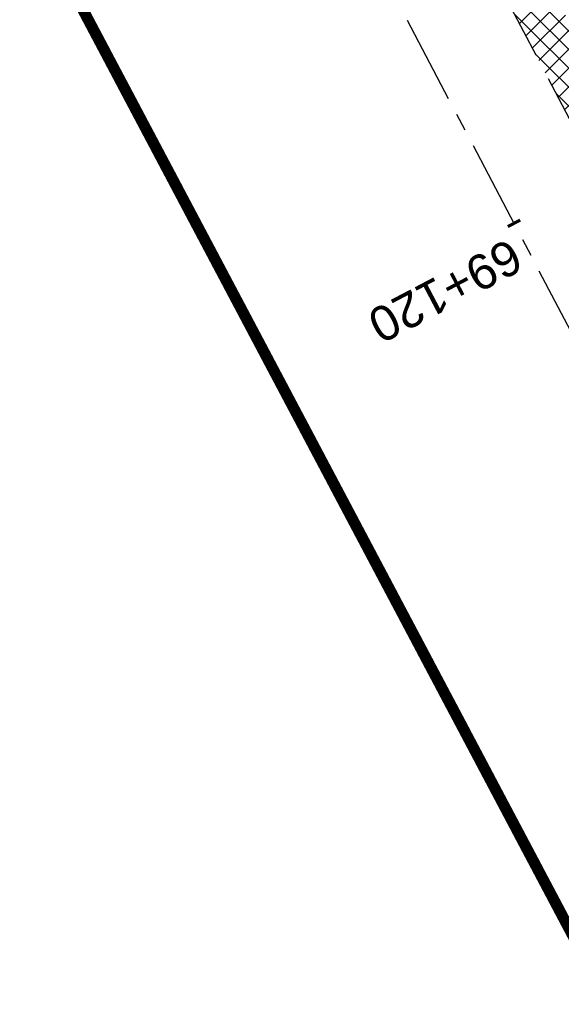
# Model space of a CAD drawing. Header units: metres. Extents: x 7529682 to 7533711, y 5721195 to 5727842.
# Tile 53 of 232: x 7530920 to 7530939, y 5725435 to 5725470. Entities that reach past the tile are written whole.
import ezdxf

# ---------------------------------------------------------------- set-up
doc = ezdxf.new("R2010")
doc.units = ezdxf.units.M
for name, pattern in [('817-dzialki-09-05-04$0$HIDDEN', [0.375, 0.25, -0.125]), ('ACAD_ISO05W100', [33, 24, -3, 0, -3, 0, -3]), ('CENTER', [50.800000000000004, 31.75, -6.35, 6.35, -6.35]), ('HIDDEN', [9.524999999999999, 6.35, -3.175])]:
    doc.linetypes.add(name, pattern=pattern)
doc.layers.add('C-DROGI-SYTUACJA-ETYKIETY', color=7, linetype='Continuous')
doc.layers.add('D-hatch-pobocza', color=131, linetype='Continuous')
for name, color, linetype, lineweight in [('D-krawędzie', 3, 'Continuous', 30), ('D-oś', 10, 'CENTER', 30), ('D-pas-drogowy', 7, 'ACAD_ISO05W100', 50)]:
    doc.layers.add(name, color=color, linetype=linetype, lineweight=lineweight)
doc.layers.add('D-LR-etap-III', color=7, linetype='817-dzialki-09-05-04$0$HIDDEN', lineweight=50, true_color=0x00008f)
doc.styles.get("Standard").update_dxf_attribs({"font": 'arial.ttf'})

# ---------------------------------------------------------------- blocks, each defined once
blk = doc.blocks.new('AeccTickLine')
at = {"color": 0, "linetype": 'ByBlock', "lineweight": -2}
blk.add_line((0, 1), (-3.673819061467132e-16, -1), dxfattribs=at)

msp = doc.modelspace()

# ---------------------------------------------------------------- hatches: boundary and pattern name
at = {"layer": 'D-hatch-pobocza'}
h = msp.add_hatch(dxfattribs=at)
h.set_pattern_fill('ANSI37', color=256, scale=0.15, style=0)
h.set_pattern_definition([(45, (0, 0), (-0.3367596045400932, 0.3367596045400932), []), (135, (0, 0), (-0.3367596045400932, -0.3367596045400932), [])])
h.paths.add_polyline_path([(7531057.009999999, 5725246.72), (7531044.19, 5725271.11), (7531030.969999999, 5725296.42), (7531019.37, 5725318.31), (7531007.54, 5725340.71), (7530994.469999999, 5725365.47), (7530982.58, 5725387.65), (7530971.809999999, 5725408.22), (7530959.96, 5725430.76), (7530944.54, 5725460.14), (7530935.92, 5725477.07), (7530923.099999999, 5725500.31), (7530908, 5725529.49), (7530889.658288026, 5725563.375066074), (7530889.585888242, 5725561.256865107), (7530918.171722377, 5725507.178125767), (7530950.162943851, 5725446.305402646), (7530993.419108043, 5725364.264712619), (7531022.766433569, 5725308.719304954), (7531053.80955549, 5725249.872416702), (7531081.165622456, 5725197.874670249), (7531103.902359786, 5725154.540603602), (7531128.123220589, 5725108.448161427), (7531149.321390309, 5725068.209396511), (7531151.44, 5725067.36), (7531152.004139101, 5725067.286014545), (7531141.2, 5725086.69), (7531129.87, 5725108.78), (7531118.46, 5725130.11), (7531107.389999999, 5725151.39), (7531095.36, 5725174.01), (7531083.61, 5725196.49), (7531071.559999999, 5725218.8)])

# ---------------------------------------------------------------- linework, layer by layer
at = {"layer": 'D-krawędzie', "linetype": 'HIDDEN', "ltscale": 0.3, "flags": 128}
msp.add_lwpolyline([(7530572.009999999, 5726166.06), (7530620.380949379, 5726072.761487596), (7530641.555222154, 5726032.007915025), (7530660.960861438, 5725995.070069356), (7530689.128213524, 5725941.540167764), (7530707.335918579, 5725907.031820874), (7530725.255781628, 5725873.092686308), (7530743.969545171, 5725837.653904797), (7530770.526708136, 5725787.119408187), (7530787.864146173, 5725754.266918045), (7530809.897571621, 5725712.541613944), (7530824.739035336, 5725684.389287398), (7530840.856259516, 5725653.693092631), (7530860.675070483, 5725616.154465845), (7530865.283000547, 5725607.394015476), (7530878.050274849, 5725583.079962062), (7530918.171722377, 5725507.178125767), (7530950.162943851, 5725446.305402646), (7530993.419108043, 5725364.264712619), (7531022.766433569, 5725308.719304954), (7531053.80955549, 5725249.872416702), (7531081.165622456, 5725197.874670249), (7531103.902359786, 5725154.540603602), (7531128.123220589, 5725108.448161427), (7531149.3, 5725068.249999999), (7531167.380094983, 5725033.766927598), (7531197.164745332, 5724976.987689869), (7531228.151004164, 5724918.034426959), (7531253.152837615, 5724870.491119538), (7531286.7961686, 5724806.653565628), (7531306.739858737, 5724768.664832), (7531335.094443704, 5724714.652299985), (7531357.3191504, 5724672.438740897), (7531373.644908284, 5724641.454376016), (7531392.161870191, 5724605.998675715), (7531418.480331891, 5724555.852756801), (7531439.726902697, 5724515.582472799), (7531468.399107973, 5724461.077223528), (7531491.782023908, 5724416.527754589), (7531531.990296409, 5724339.832565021), (7531557.226635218, 5724291.658956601), (7531569.851546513, 5724267.577443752), (7531591.375556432, 5724226.547822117), (7531610.003879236, 5724191.103071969), (7531616.882991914, 5724177.998849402), (7531629.984986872, 5724153.025496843), (7531641.006768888, 5724132.021778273), (7531664.906257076, 5724087.616922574), (7531677.64401952, 5724064.785715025), (7531683.112433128, 5724054.988140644), (7531686.752875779, 5724048.180044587), (7531695.447538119, 5724031.696667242), (7531703.748818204, 5724015.917210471), (7531709.214143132, 5724005.513965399), (7531719.388607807, 5723986.14687362), (7531726.295217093, 5723973.000144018), (7531732.740794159, 5723960.735633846), (7531735.13, 5723956.19)], dxfattribs=at)
at = {"layer": 'D-LR-etap-III', "ltscale": 10, "flags": 128}
msp.add_lwpolyline([(7531750.474471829, 5723895.103125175, 0.4, 0.4, 0), (7531750.505, 5723895.13, 0.4, 0.4, 0), (7531682.71, 5724022.92, 0.4, 0.4, 0), (7531619.177023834, 5724147.203692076, 0.4, 0.4, 0), (7531592.308960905, 5724198.48863389, 0.4, 0.4, 0), (7531553.263875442, 5724272.918564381, 0.4, 0.4, 0), (7531504.019999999, 5724366.79, 0.4, 0.4, 0), (7531482.09, 5724407.62, 0.4, 0.4, 0), (7531412.350402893, 5724541.182759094, 0.4, 0.4, 0), (7531388.463669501, 5724586.929768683, 0.4, 0.4, 0), (7531345.12, 5724669.94, 0.4, 0.4, 0), (7531127.66, 5725081.67, 0.4, 0.4, 0), (7531059.253139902, 5725211.040795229, 0.4, 0.4, 0), (7531008.007244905, 5725307.953830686, 0.4, 0.4, 0), (7530964.181635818, 5725390.835555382, 0.4, 0.4, 0), (7530914.557354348, 5725484.683561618, 0.4, 0.4, 0), (7530865.243241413, 5725577.493975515, 0.4, 0.4, 0), (7530840.085257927, 5725624.058651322, 0.4, 0.4, 0), (7530802.559525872, 5725694.924584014, 0.4, 0.4, 0), (7530755.54, 5725787.51, 0.4, 0.4, 0), (7530708.717810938, 5725876.303221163, 0.4, 0.4, 0), (7530695.12, 5725902.09, 0.4, 0.4, 0), (7530642.91397006, 5726001.07839487, 0.4, 0.4, 0), (7530634.934723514, 5726016.146615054, 0.4, 0.4, 0), (7530610.820000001, 5726061.929999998, 0.4, 0.4, 0), (7530610.820000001, 5726061.929999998, 0.4, 0.4, 0), (7530607.21, 5726063.51, 0.4, 0.4, 0), (7530597.42, 5726080.68, 0.4, 0.4, 0), (7530591.16, 5726088.44, 0.4, 0.4, 0), (7530581.28, 5726107.21, 0.4, 0.4, 0), (7530571.29, 5726130.56, 0.4, 0.4, 0), (7530549.554994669, 5726171.527317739, 0.4, 0.4, 0), (7530531.014309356, 5726206.473807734, 0.4, 0.4, 0), (7530516.461208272, 5726236.016618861, 0.4, 0.4, 0), (7530500.798929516, 5726266.141265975, 0.4, 0.4, 0), (7530491.349999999, 5726283.94, 0.4, 0.4, 0), (7530482.4, 5726303.41, 0.4, 0.4, 0), (7530482.4, 5726303.41, 0.4, 0.4, 0), (7530450.41, 5726357.28, 0.4, 0.4, 0), (7530397.759396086, 5726458.499907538, 0.4, 0.4, 0), (7530334.707815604, 5726583.664702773, 0.4, 0.4, 0), (7530303.939274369, 5726645.167943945, 0.4, 0.4, 0), (7530300.509779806, 5726651.777515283, 0.4, 0.4, 0), (7530289.213532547, 5726671.966724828, 0.4, 0.4, 0), (7530281.54, 5726685.57, 0.4, 0.4, 0), (7530261.37085633, 5726724.163374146, 0.4, 0.4, 0), (7530254.03, 5726738.21, 0.4, 0.4, 0), (7530197.219999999, 5726845.06, 0.4, 0.4, 0), (7530194.71, 5726849.15, 0.4, 0.4, 0), (7530195.92, 5726850.75, 0.4, 0.4, 0), (7530170.546669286, 5726892.961489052, 0.4, 0.4, 0), (7530143.174718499, 5726945.065838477, 0.4, 0.4, 0), (7530105.059999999, 5727018.32, 0.4, 0.4, 0), (7530100.059999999, 5727027.16, 0.4, 0.4, 0), (7530062.318670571, 5727099.625398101, 0.4, 0.4, 0), (7530015.378537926, 5727189.420463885, 0.4, 0.4, 0), (7529983.207960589, 5727250.206596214, 0.4, 0.4, 0), (7529953.284293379, 5727306.74720398, 0.4, 0.4, 0), (7529900.67053443, 5727406.15903814, 0.4, 0.4, 0), (7529890.630239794, 5727425.131178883, 0.4, 0.4, 0), (7529875.155383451, 5727454.426350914, 0.4, 0.4, 0), (7529857.560096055, 5727487.787346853, 0.4, 0.4, 0), (7529835.194401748, 5727530.19312405, 0.4, 0.4, 0), (7529811.740544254, 5727574.662079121, 0.4, 0.4, 0), (7529792.101859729, 5727611.922638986, 0.4, 0.4, 0), (7529768.066117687, 5727657.469613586, 0.4, 0.4, 0), (7529755.210566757, 5727682.131373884, 0.4, 0.4, 0), (7529753.309999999, 5727681.13, 0.4, 0.4, 0), (7529739.21, 5727707.77, 0.4, 0.4, 0), (7529735.394745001, 5727711.251990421, 0.4, 0.4, 0), (7529725.42, 5727730.2, 0.4, 0.4, 0), (7529723.55, 5727729.88, 0.4, 0.4, 0), (7529695.566668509, 5727782.932080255, 0.4, 0.4, 0), (7529717.67971874, 5727794.024357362, 0.4, 0.4, 0), (7529736.274870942, 5727758.647400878, 0.4, 0.4, 0), (7529736.274870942, 5727758.647400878, 0.4, 0.4, 0), (7529744.511003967, 5727750.406106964, 0.4, 0.4, 0), (7529744.511003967, 5727750.406106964, 0.4, 0.4, 0), (7529750.282568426, 5727738.549848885, 0.4, 0.4, 0), (7529777.108510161, 5727687.569424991, 0.4, 0.4, 0), (7529796.51537536, 5727651.329932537, 0.4, 0.4, 0), (7529814.937945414, 5727616.793170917, 0.4, 0.4, 0), (7529839.006722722, 5727572.303976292, 0.4, 0.4, 0), (7529860.617626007, 5727532.509108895, 0.4, 0.4, 0), (7529882.348967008, 5727491.504261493, 0.4, 0.4, 0), (7529904.865139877, 5727449.096370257, 0.4, 0.4, 0), (7529920.747384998, 5727418.884773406, 0.4, 0.4, 0), (7529946.676504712, 5727368.547487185, 0.4, 0.4, 0), (7529972.024701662, 5727320.573310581, 0.4, 0.4, 0), (7529987.740014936, 5727290.153392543, 0.4, 0.4, 0), (7529996.497385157, 5727273.661630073, 0.4, 0.4, 0), (7530017.541471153, 5727234.202689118, 0.4, 0.4, 0), (7530033.053657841, 5727204.864166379, 0.4, 0.4, 0), (7530051.622983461, 5727170.222745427, 0.4, 0.4, 0), (7530069.276612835, 5727137.015751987, 0.4, 0.4, 0), (7530089.385386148, 5727097.533639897, 0.4, 0.4, 0), (7530109.712512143, 5727060.746615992, 0.4, 0.4, 0), (7530136.769722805, 5727011.640131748, 0.4, 0.4, 0), (7530162.446686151, 5726962.743777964, 0.4, 0.4, 0), (7530187.674104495, 5726916.992101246, 0.4, 0.4, 0), (7530207.820739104, 5726879.335323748, 0.4, 0.4, 0), (7530230.625609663, 5726834.518686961, 0.4, 0.4, 0), (7530262.288093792, 5726776.61832811, 0.4, 0.4, 0), (7530277.509672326, 5726760.213143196, 0.4, 0.4, 0), (7530286.036865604, 5726744.106684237, 0.4, 0.4, 0), (7530288.097472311, 5726735.884066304, 0.4, 0.4, 0), (7530290.393870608, 5726725.046963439, 0.4, 0.4, 0), (7530296.17664807, 5726713.582980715, 0.4, 0.4, 0), (7530302.726195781, 5726701.18226779, 0.4, 0.4, 0), (7530325.685047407, 5726657.466383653, 0.4, 0.4, 0), (7530343.243978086, 5726623.648592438, 0.4, 0.4, 0), (7530360.229820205, 5726591.746871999, 0.4, 0.4, 0), (7530383.20855044, 5726548.059469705, 0.4, 0.4, 0), (7530406.017875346, 5726503.605514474, 0.4, 0.4, 0), (7530427.464919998, 5726462.620289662, 0.4, 0.4, 0), (7530447.9278544, 5726424.388014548, 0.4, 0.4, 0), (7530471.126878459, 5726379.920667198, 0.4, 0.4, 0), (7530490.501003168, 5726343.033350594, 0.4, 0.4, 0), (7530509.499458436, 5726306.733076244, 0.4, 0.4, 0), (7530529.890269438, 5726267.244072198, 0.4, 0.4, 0), (7530543.852446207, 5726238.990319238, 0.4, 0.4, 0), (7530554.808897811, 5726218.943990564, 0.4, 0.4, 0), (7530559.027108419, 5726212.223286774, 0.4, 0.4, 0), (7530563.060988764, 5726206.409670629, 0.4, 0.4, 0), (7530566.93354971, 5726200.463543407, 0.4, 0.4, 0), (7530569.771022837, 5726194.901501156, 0.4, 0.4, 0), (7530571.47319415, 5726191.282350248, 0.4, 0.4, 0), (7530572.839142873, 5726188.024533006, 0.4, 0.4, 0), (7530575.295071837, 5726182.034664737, 0.4, 0.4, 0), (7530579.736851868, 5726173.306070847, 0.4, 0.4, 0), (7530583.3, 5726167.41, 0.4, 0.4, 0), (7530593.4, 5726163.33, 0.4, 0.4, 0), (7530598.618375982, 5726155.264489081, 0.4, 0.4, 0), (7530608.258304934, 5726140.497132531, 0.4, 0.4, 0), (7530603.269999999, 5726136.83, 0.4, 0.4, 0), (7530606.53, 5726131.84, 0.4, 0.4, 0), (7530604.239057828, 5726124.21679044, 0.4, 0.4, 0), (7530605.847136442, 5726121.630127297, 0.4, 0.4, 0), (7530608.971611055, 5726116.164124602, 0.4, 0.4, 0), (7530618.114293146, 5726097.791111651, 0.4, 0.4, 0), (7530651.213125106, 5726034.959524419, 0.4, 0.4, 0), (7530670.243741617, 5725998.61095082, 0.4, 0.4, 0), (7530698.075474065, 5725945.952624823, 0.4, 0.4, 0), (7530716.505955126, 5725911.3051464, 0.4, 0.4, 0), (7530735.223454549, 5725875.667401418, 0.4, 0.4, 0), (7530752.504235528, 5725842.154920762, 0.4, 0.4, 0), (7530778.310652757, 5725793.501254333, 0.4, 0.4, 0), (7530797.499961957, 5725756.381811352, 0.4, 0.4, 0), (7530812.518974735, 5725728.28874362, 0.4, 0.4, 0), (7530820.039295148, 5725713.160404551, 0.4, 0.4, 0), (7530822.422446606, 5725710.193574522, 0.4, 0.4, 0), (7530833.154893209, 5725688.800634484, 0.4, 0.4, 0), (7530849.629354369, 5725656.158601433, 0.4, 0.4, 0), (7530867.98290276, 5725621.963939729, 0.4, 0.4, 0), (7530872.629809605, 5725612.88760475, 0.4, 0.4, 0), (7530880.354488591, 5725597.594500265, 0.4, 0.4, 0), (7530883.839446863, 5725593.389159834, 0.4, 0.4, 0), (7530891.782113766, 5725587.763349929, 0.4, 0.4, 0), (7530895.038670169, 5725584.280746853, 0.4, 0.4, 0), (7530897.033644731, 5725580.941110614, 0.4, 0.4, 0), (7530900.951646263, 5725579.945856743, 0.4, 0.4, 0), (7530904.80970798, 5725571.977328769, 0.4, 0.4, 0), (7530903.682362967, 5725568.566434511, 0.4, 0.4, 0), (7530908.900614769, 5725558.844845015, 0.4, 0.4, 0), (7530910.252030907, 5725545.671606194, 0.4, 0.4, 0), (7530912.872986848, 5725538.645543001, 0.4, 0.4, 0), (7530945.278171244, 5725478.464284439, 0.4, 0.4, 0), (7530959.692318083, 5725450.24628822, 0.4, 0.4, 0), (7531002.82670893, 5725368.192370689, 0.4, 0.4, 0), (7531044.703532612, 5725290.314293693, 0.4, 0.4, 0), (7531064.098839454, 5725253.212562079, 0.4, 0.4, 0), (7531083.010253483, 5725216.677517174, 0.4, 0.4, 0), (7531113.013137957, 5725158.465613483, 0.4, 0.4, 0), (7531137.364304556, 5725113.07076138, 0.4, 0.4, 0), (7531150.830830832, 5725086.711759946, 0.4, 0.4, 0), (7531159.745663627, 5725076.640848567, 0.4, 0.4, 0), (7531166.309999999, 5725074.58, 0.4, 0.4, 0), (7531172.29, 5725062.58, 0.4, 0.4, 0), (7531170.589828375, 5725055.605912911, 0.4, 0.4, 0), (7531173.732823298, 5725044.080706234, 0.4, 0.4, 0), (7531215.342008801, 5724964.859648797, 0.4, 0.4, 0), (7531238.054496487, 5724921.684649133, 0.4, 0.4, 0), (7531262.389821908, 5724875.282876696, 0.4, 0.4, 0), (7531295.587160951, 5724811.265731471, 0.4, 0.4, 0), (7531348.487908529, 5724712.362812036, 0.4, 0.4, 0), (7531363.740817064, 5724682.68394264, 0.4, 0.4, 0), (7531366.986905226, 5724675.865317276, 0.4, 0.4, 0), (7531382.541261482, 5724646.110625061, 0.4, 0.4, 0), (7531401.299165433, 5724610.874551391, 0.4, 0.4, 0), (7531428.964837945, 5724558.862274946, 0.4, 0.4, 0), (7531449.111202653, 5724520.397801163, 0.4, 0.4, 0), (7531477.292992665, 5724465.831467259, 0.4, 0.4, 0), (7531500.996290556, 5724421.112506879, 0.4, 0.4, 0), (7531512.121834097, 5724400.549045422, 0.4, 0.4, 0), (7531513.78163794, 5724396.757451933, 0.4, 0.4, 0), (7531526.32, 5724379.39, 0.4, 0.4, 0), (7531566.783642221, 5724302.73628205, 0.4, 0.4, 0), (7531578.579156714, 5724282.774819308, 0.4, 0.4, 0), (7531584.232619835, 5724273.111246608, 0.4, 0.4, 0), (7531590.109283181, 5724263.508189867, 0.4, 0.4, 0), (7531593.027899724, 5724258.771479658, 0.4, 0.4, 0), (7531595.711841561, 5724254.226824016, 0.4, 0.4, 0), (7531601.659976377, 5724243.898197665, 0.4, 0.4, 0), (7531606.097733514, 5724235.986407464, 0.4, 0.4, 0), (7531609.382207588, 5724230.799061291, 0.4, 0.4, 0), (7531611.580260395, 5724227.671180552, 0.4, 0.4, 0), (7531612.707802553, 5724225.86410867, 0.4, 0.4, 0), (7531618.665224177, 5724214.480919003, 0.4, 0.4, 0), (7531619.885522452, 5724212.333950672, 0.4, 0.4, 0), (7531620.931818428, 5724210.787064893, 0.4, 0.4, 0), (7531623.518605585, 5724207.111542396, 0.4, 0.4, 0), (7531626.143926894, 5724203.61306897, 0.4, 0.4, 0), (7531632.022984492, 5724196.485954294, 0.4, 0.4, 0), (7531653.949089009, 5724152.617641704, 0.4, 0.4, 0), (7531656.750690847, 5724143.103797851, 0.4, 0.4, 0), (7531659.61440691, 5724133.254504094, 0.4, 0.4, 0), (7531661.627147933, 5724128.646047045, 0.4, 0.4, 0.01093811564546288), (7531674.314987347, 5724101.43546424, 0.4, 0.4, 0), (7531685.137626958, 5724081.408252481, 0.4, 0.4, 0), (7531692.159945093, 5724066.277333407, 0.4, 0.4, 0), (7531699.662164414, 5724051.388120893, 0.4, 0.4, 0), (7531704.480624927, 5724040.808561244, 0.4, 0.4, 0), (7531704.480624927, 5724040.808561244, 0.4, 0.4, 0), (7531704.401251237, 5724037.368913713, 0.4, 0.4, 0), (7531720.383609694, 5724003.441317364, 0.4, 0.4, 0), (7531728.79890528, 5723986.206298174, 0.4, 0.4, 0), (7531733.237926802, 5723977.192631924, 0.4, 0.4, 0), (7531736.750027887, 5723969.505210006, 0.4, 0.4, 0), (7531737.336143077, 5723968.518916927, 0.4, 0.4, 0), (7531738.285051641, 5723967.699360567, 0.4, 0.4, 0), (7531742.180915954, 5723962.346428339, 0.4, 0.4, 0), (7531744.286141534, 5723958.615526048, 0.4, 0.4, 0), (7531755.393260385, 5723944.192617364, 0.4, 0.4, 0), (7531758.69, 5723936.76, 0.4, 0.4, 0), (7531780.08, 5723929.25, 0.4, 0.4, 0), (7531792.611989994, 5723906.337708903, 0.4, 0.4, 0), (7531792.611989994, 5723906.337708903, 0.4, 0.4, 0), (7531756.962094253, 5723883.055323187, 0.4, 0.4, 0), (7531750.46, 5723895.130000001, 0.4, 0.4, 0), (7531750.46, 5723895.130000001, 0, 0, 0)], format="xyseb", dxfattribs=at)
at = {"layer": 'D-oś', "ltscale": 0.1}
msp.add_lwpolyline([(7531488.682972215, 5724414.901138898), (7531465.30154836, 5724459.447768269), (7531436.630334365, 5724513.951133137), (7531415.382990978, 5724554.222881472), (7531389.061122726, 5724604.375291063), (7531370.54547166, 5724639.828481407), (7531354.22214964, 5724670.808223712), (7531331.99647235, 5724713.023626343), (7531303.640952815, 5724767.037938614), (7531283.698553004, 5724805.024214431), (7531250.055061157, 5724868.862076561), (7531225.052886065, 5724916.406033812), (7531194.065303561, 5724975.361817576), (7531164.280332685, 5725032.141666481), (7531146.201824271, 5725066.621712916), (7531125.025790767, 5725106.818458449), (7531100.803065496, 5725152.914450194), (7531078.067230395, 5725196.24679728), (7531050.712974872, 5725248.241100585), (7531019.671816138, 5725307.084268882), (7530990.323090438, 5725362.632329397), (7530947.065833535, 5725444.675091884), (7530915.075467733, 5725505.546186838), (7530874.953735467, 5725581.448561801)], dxfattribs=at)
at = {"layer": 'D-pas-drogowy', "ltscale": 0.2, "flags": 128}
msp.add_lwpolyline([(7531633.018560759, 5724182.834272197, 0.4, 0.4, 0), (7531617.558899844, 5724211.608162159, 0.4, 0.4, 0), (7531566.783642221, 5724302.73628205, 0.4, 0.4, 0), (7531538.419082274, 5724356.469679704, 0.4, 0.4, 0), (7531526.32, 5724379.39, 0.4, 0.4, 0), (7531516.102085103, 5724393.607319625, 0.4, 0.4, 0.001485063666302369), (7531513.78037409, 5724396.837773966, 0.4, 0.4, 0), (7531501.87, 5724413.41, 0.4, 0.4, 0), (7531474.926107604, 5724464.507896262, 0.4, 0.4, 0), (7531446.200436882, 5724518.992313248, 0.4, 0.4, 0), (7531424.962185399, 5724559.262257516, 0.4, 0.4, 0), (7531398.444460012, 5724609.565801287, 0.4, 0.4, 0), (7531379.647455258, 5724645.216004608, 0.4, 0.4, 0), (7531365.23, 5724672.56, 0.4, 0.4, 0), (7531341.305752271, 5724717.915356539, 0.4, 0.4, 0), (7531312.899996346, 5724771.788898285, 0.4, 0.4, 0), (7531292.590923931, 5724810.306502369, 0.4, 0.4, 0), (7531259.391619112, 5724873.271351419, 0.4, 0.4, 0), (7531233.740401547, 5724921.922582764, 0.4, 0.4, 0), (7531203.072738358, 5724980.092044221, 0.4, 0.4, 0), (7531173.471398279, 5725036.225177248, 0.4, 0.4, 0), (7531168.269999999, 5725046.09, 0.4, 0.4, 0), (7531172.29, 5725062.58, 0.4, 0.4, 0), (7531166.309999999, 5725074.58, 0.4, 0.4, 0), (7531150.32, 5725079.6, 0.4, 0.4, 0), (7531141.5, 5725096.43, 0.4, 0.4, 0), (7531109.311735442, 5725157.814415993, 0.4, 0.4, 0), (7531086.641300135, 5725201.047918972, 0.4, 0.4, 0), (7531059.198258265, 5725253.383662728, 0.4, 0.4, 0), (7531028.206828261, 5725312.48946212, 0.4, 0.4, 0), (7530999.104694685, 5725367.990143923, 0.4, 0.4, 0), (7530956.247527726, 5725449.724815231, 0.4, 0.4, 0), (7530924.397774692, 5725510.463768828, 0.4, 0.4, 0), (7530897.509999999, 5725561.74, 0.4, 0.4, 0), (7530894.46, 5725566.14, 0.4, 0.4, 0), (7530892.16, 5725570.49, 0.4, 0.4, 0), (7530869.362688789, 5725613.307018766, 0.4, 0.4, 0), (7530861.693971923, 5725627.704613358, 0.4, 0.4, 0), (7530852.74, 5725644.52, 0.4, 0.4, 0), (7530831.509999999, 5725684.2, 0.4, 0.4, 0), (7530811.13, 5725722.52, 0.4, 0.4, 0), (7530792.3476413, 5725757.940652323, 0.4, 0.4, 0), (7530768.03, 5725803.8, 0.4, 0.4, 0), (7530748.768542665, 5725840.178507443, 0.4, 0.4, 0), (7530727.7, 5725879.97, 0.4, 0.4, 0), (7530712.0981582, 5725909.54523909, 0.4, 0.4, 0), (7530693.644105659, 5725944.645156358, 0.4, 0.4, 0), (7530665.702224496, 5725997.538976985, 0.4, 0.4, 0), (7530641.759999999, 5726042.88, 0.4, 0.4, 0), (7530616.5, 5726091.48, 0.4, 0.4, 0), (7530604.628439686, 5726114.319880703, 0.4, 0.4, -0.007762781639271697), (7530602.5, 5726118.43, 0.4, 0.4, 0), (7530603.992037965, 5726123.394821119, 0.4, 0.4, 0), (7530606.53, 5726131.84, 0.4, 0.4, 0), (7530603.269999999, 5726136.83, 0.4, 0.4, 0), (7530593.775620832, 5726151.368713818, 0.4, 0.4, 0), (7530590.202637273, 5726156.84001263, 0.4, 0.4, 0), (7530583.3, 5726167.41, 0.4, 0.4, 0), (7530580.578343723, 5726170.427567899, 0.4, 0.4, 0), (7530575.849999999, 5726175.67, 0.4, 0.4, 0), (7530569.009999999, 5726186.66, 0.4, 0.4, 0), (7530562.555322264, 5726199.189409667, 0.4, 0.4, 0), (7530555.67, 5726211.39, 0.4, 0.4, 0), (7530548.29, 5726224.23, 0.4, 0.4, 0), (7530540.58, 5726237.71, 0.4, 0.4, 0), (7530532.679999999, 5726252.65, 0.4, 0.4, 0), (7530524.059999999, 5726269.35, 0.4, 0.4, 0), (7530502.82, 5726309.91, 0.4, 0.4, 0), (7530488.83, 5726336.63, 0.4, 0.4, 0), (7530466.03, 5726380.16, 0.4, 0.4, 0), (7530438.469999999, 5726432.77, 0.4, 0.4, 0), (7530424.53, 5726459.09, 0.4, 0.4, 0), (7530401.63, 5726502.97, 0.4, 0.4, 0), (7530383.38, 5726538.06, 0.4, 0.4, 0), (7530353.969999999, 5726593.52, 0.4, 0.4, 0), (7530338.469999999, 5726622.74, 0.4, 0.4, 0), (7530322.009999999, 5726653.88, 0.4, 0.4, 0), (7530297.54, 5726700.33, 0.4, 0.4, 0), (7530287.38, 5726719.6, 0.4, 0.4, 0), (7530285.94993921, 5726722.315508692, 0.4, 0.4, 0), (7530280.259999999, 5726733.12, 0.4, 0.4, 0), (7530266.73, 5726758.74, 0.4, 0.4, 0), (7530260.42, 5726770.47, 0.4, 0.4, 0), (7530253.25, 5726783.82, 0.4, 0.4, 0), (7530244.95, 5726799.33, 0.4, 0.4, 0), (7530239.389999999, 5726808.49, 0.4, 0.4, 0), (7530238.29, 5726807.9, 0.4, 0.4, 0), (7530218.11, 5726850.67, 0.4, 0.4, 0), (7530175.906646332, 5726928.168028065, 0.4, 0.4, 0), (7530096.679999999, 5727076.15, 0.4, 0.4, 0), (7530094.679999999, 5727079.89, 0.4, 0.4, 0), (7530064.59693469, 5727135.522637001, 0.4, 0.4, 0), (7530046.730970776, 5727168.8921561, 0.4, 0.4, 0), (7530025.803045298, 5727208.461374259, 0.4, 0.4, 0), (7530012.846501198, 5727232.979315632, 0.4, 0.4, 0), (7529994.15, 5727268.45, 0.4, 0.4, 0), (7529981.670868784, 5727291.93018666, 0.4, 0.4, 0), (7529949.889999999, 5727351.73, 0.4, 0.4, 0), (7529924.75, 5727399.03, 0.4, 0.4, 0), (7529915.515824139, 5727417.099754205, 0.4, 0.4, 0), (7529885.83, 5727475.19, 0.4, 0.4, 0), (7529862.559999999, 5727519.97, 0.4, 0.4, 0), (7529852.984923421, 5727538.191086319, 0.4, 0.4, 0), (7529836.513084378, 5727569.51130111, 0.4, 0.4, 0), (7529815.36890814, 5727609.140983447, 0.4, 0.4, 0), (7529792.795203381, 5727651.247499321, 0.4, 0.4, 0), (7529774.199114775, 5727685.858348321, 0.4, 0.4, 0), (7529746.966026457, 5727736.059440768, 0.4, 0.4, 0), (7529733.92, 5727757.62, 0.4, 0.4, 0), (7529708.607472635, 5727806.388536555, 0.4, 0.4, 0), (7529688.491967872, 5727796.344621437, 0.4, 0.4, 0), (7529723.55, 5727729.88, 0.4, 0.4, 0), (7529725.42, 5727730.2, 0.4, 0.4, 0), (7529735.38, 5727711.28, 0.4, 0.4, 0), (7529739.21, 5727707.77, 0.4, 0.4, 0), (7529753.309999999, 5727681.13, 0.4, 0.4, 0), (7529755.178396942, 5727682.114424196, 0.4, 0.4, 0), (7529792.101859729, 5727611.922638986, 0.4, 0.4, 0), (7529811.740544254, 5727574.662079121, 0.4, 0.4, 0), (7529835.194401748, 5727530.19312405, 0.4, 0.4, 0), (7529857.560096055, 5727487.787346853, 0.4, 0.4, 0), (7529875.155383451, 5727454.426350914, 0.4, 0.4, 0), (7529890.630239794, 5727425.131178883, 0.4, 0.4, 0), (7529900.67053443, 5727406.15903814, 0.4, 0.4, 0), (7529953.284293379, 5727306.74720398, 0.4, 0.4, 0), (7529983.207960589, 5727250.206596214, 0.4, 0.4, 0), (7530015.378537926, 5727189.420463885, 0.4, 0.4, 0), (7530062.318670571, 5727099.625398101, 0.4, 0.4, 0), (7530100.059999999, 5727027.16, 0.4, 0.4, 0), (7530105.059999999, 5727018.32, 0.4, 0.4, 0), (7530143.174718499, 5726945.065838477, 0.4, 0.4, 0), (7530170.546669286, 5726892.961489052, 0.4, 0.4, 0), (7530195.92, 5726850.75, 0.4, 0.4, 0), (7530194.71, 5726849.15, 0.4, 0.4, 0), (7530197.219999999, 5726845.06, 0.4, 0.4, 0), (7530254.03, 5726738.21, 0.4, 0.4, 0), (7530261.37085633, 5726724.163374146, 0.4, 0.4, 0), (7530281.54, 5726685.57, 0.4, 0.4, 0), (7530289.213532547, 5726671.966724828, 0.4, 0.4, 0), (7530300.509779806, 5726651.777515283, 0.4, 0.4, 0), (7530303.939274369, 5726645.167943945, 0.4, 0.4, 0), (7530334.707815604, 5726583.664702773, 0.4, 0.4, 0), (7530397.759396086, 5726458.499907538, 0.4, 0.4, 0), (7530450.41, 5726357.28, 0.4, 0.4, 0), (7530482.4, 5726303.41, 0.4, 0.4, 0), (7530483.687990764, 5726301.003383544, 0.4, 0.4, 0), (7530491.349999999, 5726283.94, 0.4, 0.4, 0), (7530512.67, 5726243.78, 0.4, 0.4, 0), (7530529.429999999, 5726209.46, 0.4, 0.4, 0), (7530571.29, 5726130.56, 0.4, 0.4, 0), (7530581.28, 5726107.21, 0.4, 0.4, 0), (7530591.16, 5726088.44, 0.4, 0.4, 0), (7530597.42, 5726080.68, 0.4, 0.4, 0), (7530607.21, 5726063.51, 0.4, 0.4, 0), (7530610.820000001, 5726061.929999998, 0.4, 0.4, 0), (7530634.934723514, 5726016.146615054, 0.4, 0.4, 0), (7530642.91397006, 5726001.07839487, 0.4, 0.4, 0), (7530695.12, 5725902.09, 0.4, 0.4, 0), (7530708.717810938, 5725876.303221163, 0.4, 0.4, 0), (7530755.54, 5725787.51, 0.4, 0.4, 0), (7530802.559525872, 5725694.924584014, 0.4, 0.4, 0), (7530840.085257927, 5725624.058651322, 0.4, 0.4, 0), (7530865.243241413, 5725577.493975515, 0.4, 0.4, 0), (7530914.557354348, 5725484.683561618, 0.4, 0.4, 0), (7530964.181635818, 5725390.835555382, 0.4, 0.4, 0), (7531008.007244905, 5725307.953830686, 0.4, 0.4, 0), (7531059.253139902, 5725211.040795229, 0.4, 0.4, 0), (7531127.66, 5725081.67, 0.4, 0.4, 0), (7531345.12, 5724669.94, 0.4, 0.4, 0), (7531388.463669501, 5724586.929768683, 0.4, 0.4, 0), (7531412.350402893, 5724541.182759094, 0.4, 0.4, 0), (7531482.09, 5724407.62, 0.4, 0.4, 0), (7531504.019999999, 5724366.79, 0.4, 0.4, 0), (7531519.374444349, 5724337.520497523, 0.4, 0.4, 0), (7531563.748815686, 5724252.931583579, 0.4, 0.4, 0), (7531602.175111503, 5724179.681224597, 0.4, 0.4, 0), (7531619.177023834, 5724147.203692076, 0.4, 0.4, 0), (7531625.038493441, 5724135.63500206, 0.4, 0.4, 0), (7531656.796442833, 5724073.31633882, 0.4, 0.4, 0), (7531675.12, 5724037.36, 0.4, 0.4, 0), (7531682.71, 5724022.92, 0.4, 0.4, 0), (7531705.565196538, 5723979.810545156, 0.4, 0.4, 0), (7531736.605941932, 5723921.261514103, 0.4, 0.4, 0), (7531750.46, 5723895.130000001, 0.4, 0.4, 0), (7531740.769999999, 5723886.56, 0.4, 0.4, 0), (7531732.86, 5723885, 0.4, 0.4, 0), (7531722.179999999, 5723887.77, 0.4, 0.4, 0), (7531729.87, 5723862.17, 0.4, 0.4, 0), (7531742.92, 5723861.93, 0.4, 0.4, 0), (7531763.71, 5723859.52, 0.4, 0.4, 0), (7531768.42, 5723854.12, 0.4, 0.4, 0), (7531787.42, 5723817.97, 0.4, 0.4, 0), (7531795.57, 5723809.82, 0.4, 0.4, 0), (7531816.346897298, 5723819.850397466, 0.4, 0.4, 0), (7531816.346897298, 5723819.850397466, 0.4, 0.4, 0), (7531805.059999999, 5723843.23, 0.4, 0.4, 0), (7531803.61, 5723886.23, 0.4, 0.4, 0), (7531803.61, 5723886.23, 0.4, 0.4, 0), (7531780.08, 5723929.25, 0.4, 0.4, 0), (7531758.69, 5723936.76, 0.4, 0.4, 0), (7531749.3590272, 5723946.412126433, 0.4, 0.4, 0), (7531742.71, 5723953.29, 0.4, 0.4, 0), (7531735.177368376, 5723967.877529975, 0.4, 0.4, 0), (7531722.37, 5723992.68, 0.4, 0.4, 0), (7531705.041669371, 5724030.885563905, 0.4, 0.4, 0), (7531699.469999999, 5724043.17, 0.4, 0.4, 0), (7531692.69, 5724058.11, 0.4, 0.4, 0), (7531679.672010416, 5724084.016803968, 0.4, 0.4, 0), (7531674.55, 5724094.21, 0.4, 0.4, 0), (7531666.633166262, 5724114.002855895, 0.4, 0.4, 0), (7531649, 5724153.82, 0.4, 0.4, 0), (7531641.49, 5724149.34, 0.4, 0.4, 0), (7531626.04, 5724179.34, 0.4, 0.4, 0), (7531633.03, 5724182.84, 0, 0, 0)], format="xyseb", dxfattribs=at)

# ---------------------------------------------------------------- block references
at = {"layer": 'C-DROGI-SYTUACJA-ETYKIETY', "color": 2, "linetype": 'Continuous', "lineweight": 60, "xscale": 0.25, "yscale": 0.25, "zscale": 0.25, "rotation": 297.7238477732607}
msp.add_blockref('AeccTickLine', (7530937.597553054, 5725462.691284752), dxfattribs=at)

# ---------------------------------------------------------------- texts
at = {"layer": 'C-DROGI-SYTUACJA-ETYKIETY', "color": 2}
msp.add_text('69+120', height=1.25, rotation=207.7238477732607, dxfattribs=at).set_placement((7530937.440056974, 5725462.184880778))

doc.saveas('drawing.dxf')
